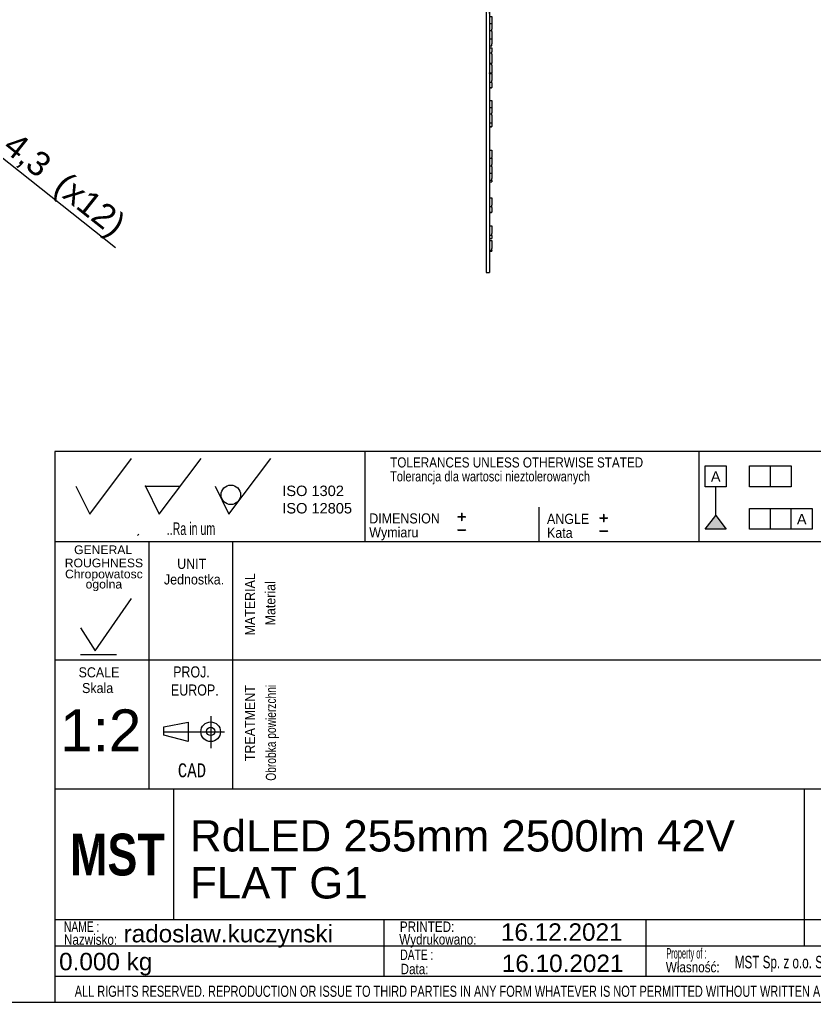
# Model space of a CAD drawing. Header units: millimetres. Extents: x 16 to 406, y 13 to 285.
# Tile 12 of 16: x 219 to 333, y 13 to 155. Entities that reach past the tile are written whole.
import ezdxf
from ezdxf.entities.mleader import LeaderData, LeaderLine
from ezdxf.enums import TextEntityAlignment as Align
from ezdxf.lldxf.tags import DXFTag
from ezdxf.math import Vec2, Vec3

# ---------------------------------------------------------------- set-up
doc = ezdxf.new("R2010")
doc.units = ezdxf.units.MM
for name, color, linetype in [('10', 7, 'Continuous'), ('4010-411-12610_S', 7, 'Continuous'), ('Default', 7, 'Continuous'), ('LED_2835', 7, 'Continuous'), ('PCB_RDLED255', 7, 'Continuous')]:
    doc.layers.add(name, color=color, linetype=linetype)
doc.styles.add('SEACAD_Arial', font='arial.ttf')
doc.styles.add('SEACAD_Lucida_Console', font='lucon.TTF', dxfattribs={"width": 0.8})
doc.styles.add('SEACAD_Solid_Edge_ANSI1_Symbols', font='semeca1.ttf')
tags = doc.linetypes.add('CENTER2', pattern=[28.575, 19.05, -3.175, 3.175, -3.175]).pattern_tags.tags
tags[10:11] = [DXFTag(74, 4), DXFTag(75, 0), DXFTag(340, '0'), DXFTag(46, 0.0), DXFTag(50, 0.0), DXFTag(44, 0.0), DXFTag(45, 0.0)]
tags[8:9] = [DXFTag(74, 4), DXFTag(75, 0), DXFTag(340, '0'), DXFTag(46, 0.0), DXFTag(50, 0.0), DXFTag(44, 0.0), DXFTag(45, 0.0)]
tags[6:7] = [DXFTag(74, 4), DXFTag(75, 0), DXFTag(340, '0'), DXFTag(46, 0.0), DXFTag(50, 0.0), DXFTag(44, 0.0), DXFTag(45, 0.0)]
tags[4:5] = [DXFTag(74, 4), DXFTag(75, 0), DXFTag(340, '0'), DXFTag(46, 0.0), DXFTag(50, 0.0), DXFTag(44, 0.0), DXFTag(45, 0.0)]
doc.dimstyles.new('ISO', dxfattribs={"dimtxt": 3.5, "dimasz": 3.5, "dimexe": 1.75, "dimexo": 0, "dimgap": 0.875, "dimtad": 1, "dimlfac": 2, "dimtxsty": 'SEACAD_Arial', "dimblk1": '_SE_FILLED', "dimblk2": '_SE_FILLED', "dimsah": 1, "dimcen": 1.75, "dimadec": 0, "dimazin": 0, "dimtfac": 0.5, "dimtdec": 3, "dimtmove": 0, "dimatfit": 3, "dimfxl": 1, "dimarcsym": 0})

# ---------------------------------------------------------------- blocks, each defined once
blk = doc.blocks.new('SE1')
at = {"layer": '4010-411-12610_S', "color": 7, "linetype": 'Continuous'}
for p, q in [((286.16, 234.55), (286.11, 234.55)), ((286.11, 233.7), (286.13, 233.7)), ((286.13, 233.4), (286.11, 233.37)), ((286.13, 233.9), (286.13, 233.6)), ((286.13, 233.9), (286.23, 233.9)), ((286.13, 233.31), (286.13, 233.6)), ((286.69, 233.6), (286.13, 233.6)), ((286.16, 234.55), (286.22, 234.55)), ((286.18, 233.9), (286.18, 234.47)), ((286.35, 234.47), (286.18, 234.47)), ((286.42, 234.57), (286.28, 234.57)), ((286.44, 234.57), (286.42, 234.57)), ((286.72, 234.49), (286.59, 234.54)), ((286.69, 233.6), (286.68, 233.6)), ((286.69, 234.4), (286.69, 233.6)), ((286.69, 234.4), (287.48, 234.11)), ((287.52, 234.2), (286.72, 234.49)), ((287.43, 234.23), (286.98, 234.4)), ((287.48, 229.21), (287.48, 234.11)), ((287.51, 234.11), (287.48, 234.11)), ((287.51, 229.21), (287.51, 234.11)), ((287.66, 234.15), (287.52, 234.2)), ((287.77, 234.11), (287.66, 234.15)), ((287.81, 233.2), (287.81, 234.02)), ((287.83, 234.02), (287.81, 234.02)), ((287.83, 234.02), (287.83, 233.52)), ((287.83, 234.02), (287.83, 233.2)), ((286.13, 233.33), (286.11, 233.33)), ((287.63, 229.15), (287.63, 232.92)), ((287.68, 232.89), (287.78, 233.03)), ((287.68, 232.89), (287.68, 229.15)), ((287.81, 233.2), (287.83, 233.2)), ((286.13, 228.92), (286.13, 231.27)), ((287.48, 229.21), (287.08, 228.88)), ((287.48, 229.21), (287.51, 229.21)), ((287.63, 229.15), (287.68, 229.15)), ((287.68, 229.04), (287.68, 229.15)), ((287.68, 229.04), (287.68, 229.15)), ((286.13, 229.05), (286.11, 229.05)), ((286.43, 228.87), (287.08, 228.88)), ((286.43, 228.57), (286.99, 228.58)), ((286.99, 228.58), (286.99, 228.58)), ((286.99, 228.58), (287.08, 228.58)), ((287.28, 228.65), (287.46, 228.8)), ((287.28, 228.65), (287.46, 228.8)), ((287.65, 228.96), (287.46, 228.8)), ((287.68, 229.04), (287.68, 229.04))]:
    blk.add_line(p, q, dxfattribs=at)
for centre, radius, start, end in [((286.06, 234.47), 0.125, 0, 36.8699), ((286.28, 234.47), 0.1, 90, 179.9998), ((286.35, 233.85), 0.619, 73.9466, 89.9904), ((286.42, 234.07), 0.5, 70.0146, 89.9761), ((286.4, 233.99), 0.58, 71.3406, 88.3794), ((204.14, -48.45), 294.65, 73.7317, 73.7644), ((283.89, 235.45), 2.99, 339.5265, 341.4387), ((303.42, 287.28), 55.5, 253.3355, 253.5284), ((301.3, 279.47), 47.41, 253.3159, 253.4717), ((287.73, 234.02), 0.1, 0, 70.0013), ((297.03, 225.22), 12.15, 139.6662, 140.6998), ((287.63, 233.2), 0.176, 319.0964, 359.3205), ((287.55, 233.19), 0.277, 325.3735, 341.2924), ((287.53, 233.2), 0.3, 340.9896, 0.0384), ((286.41, 229.05), 0.3, 156.4435, 180), ((287.41, 229.17), 0.215, 343.8429, 355.4801), ((287.08, 228.88), 0.3, 270.5, 310), ((287.58, 229.04), 0.1, 309.9942, 360), ((287.58, 229.04), 0.0983, 309.3452, 352.5979)]:
    blk.add_arc(centre, radius, start, end, dxfattribs=at)
for centre, major_axis, ratio, start_param, end_param in [((286.42, 234.47), (0, -0.1), 0.65625, 3.141545, 4.712389), ((286.56, 234.45), (0.0342, 0.094), 0.296455, 0.000046, 1.678448), ((287.48, 234.11), (-0.0342, -0.094), 0.0082, 1.573727, 3.141593), ((287.58, 229.15), (-0.1, 0), 0.460753, 1.946366, 3.141593), ((287.08, 228.88), (-0.193, 0.23), 0.006685, 3.140919, 4.706789), ((287.08, 228.88), (0.003, -0.3), 0.008726, 0, 1.570727)]:
    blk.add_ellipse(centre, major_axis=major_axis, ratio=ratio, start_param=start_param, end_param=end_param, dxfattribs=at)
for points, knots in [([(286.68, 233.6), (286.61, 233.65), (286.54, 233.71), (286.48, 233.76), (286.43, 233.79), (286.39, 233.82), (286.35, 233.84), (286.32, 233.86), (286.29, 233.88), (286.27, 233.89), (286.25, 233.89), (286.24, 233.9), (286.23, 233.9)], [0, 0, 0, 0, 0.403375, 0.403375, 0.403375, 0.670277, 0.670277, 0.670277, 0.867355, 0.867355, 0.867355, 1, 1, 1, 1]), ([(287.52, 234.2), (287.52, 234.2), (287.52, 234.2), (287.52, 234.19), (287.52, 234.18), (287.52, 234.17), (287.52, 234.14), (287.51, 234.12), (287.51, 234.11)], [0, 0, 0, 0, 0.146786, 0.282325, 0.401676, 0.501697, 0.755216, 1, 1, 1, 1]), ([(287.69, 234.06), (287.69, 234.08), (287.69, 234.1), (287.68, 234.13), (287.67, 234.15), (287.66, 234.15)], [0, 0, 0, 0, 0.5, 0.5, 1, 1, 1, 1]), ([(287.77, 234.11), (287.78, 234.11), (287.79, 234.09), (287.81, 234.06), (287.81, 234.04), (287.81, 234.02)], [0, 0, 0, 0, 0.5, 0.5, 1, 1, 1, 1]), ([(287.68, 232.89), (287.68, 232.89), (287.68, 232.89), (287.68, 232.9), (287.67, 232.9), (287.65, 232.91), (287.63, 232.91), (287.63, 232.92)], [0, 0, 0, 0, 0.138439, 0.30095, 0.487706, 0.769921, 1, 1, 1, 1]), ([(287.77, 233.09), (287.77, 233.07), (287.78, 233.06), (287.78, 233.04), (287.78, 233.03), (287.78, 233.03)], [0, 0, 0, 0, 0.5, 0.5, 1, 1, 1, 1]), ([(287.62, 229.11), (287.61, 229.11), (287.59, 229.12), (287.56, 229.13), (287.53, 229.15), (287.5, 229.17), (287.49, 229.2), (287.48, 229.21)], [0, 0, 0, 0, 0.22116, 0.406893, 0.558337, 0.7658, 1, 1, 1, 1]), ([(287.63, 229.15), (287.62, 229.15), (287.6, 229.15), (287.56, 229.16), (287.54, 229.17), (287.53, 229.18), (287.52, 229.18), (287.51, 229.19), (287.51, 229.21), (287.51, 229.21), (287.51, 229.21)], [0, 0, 0, 0, 0.139359, 0.528699, 0.63957, 0.693828, 0.749169, 0.871848, 0.954914, 1, 1, 1, 1]), ([(287.65, 228.96), (287.65, 228.96), (287.64, 228.97), (287.64, 228.98), (287.64, 229), (287.63, 229.04), (287.62, 229.09), (287.62, 229.11)], [0.1255932, 0.1255932, 0.1255932, 0.1255932, 0.2419833, 0.3593718, 0.4749184, 0.720761, 1, 1, 1, 1])]:
    blk.add_open_spline(points, degree=3, knots=knots, dxfattribs=at)
at = {"layer": 'LED_2835', "color": 7, "linetype": 'Continuous'}
for p, q in [((286.11, 238.9), (286.38, 238.9)), ((286.11, 238.74), (286.43, 238.74)), ((286.38, 238.9), (286.38, 238.88)), ((286.38, 238.9), (286.43, 238.9)), ((286.38, 238.88), (286.43, 238.88)), ((286.43, 238.9), (286.43, 238.88)), ((286.43, 238.88), (286.43, 238.74)), ((286.43, 238.74), (286.43, 237.35)), ((286.11, 237.35), (286.43, 237.35)), ((286.11, 237.34), (286.43, 237.34)), ((286.11, 237.08), (286.38, 237.08)), ((286.11, 236.6), (286.43, 236.6)), ((286.38, 237.08), (286.38, 237.01)), ((286.38, 237.05), (286.43, 237.05)), ((286.38, 237.01), (286.43, 237.01)), ((286.43, 237.35), (286.43, 237.34)), ((286.43, 237.05), (286.43, 237.01)), ((286.43, 237.01), (286.43, 236.6)), ((286.43, 236.6), (286.43, 235.25)), ((286.11, 235.25), (286.43, 235.25)), ((286.11, 235.22), (286.43, 235.22)), ((286.43, 235.25), (286.43, 235.22)), ((286.11, 233.31), (286.38, 233.31)), ((286.11, 232.53), (286.43, 232.53)), ((286.38, 233.31), (286.38, 233.2)), ((286.38, 233.2), (286.43, 233.2)), ((286.43, 233.2), (286.43, 232.53)), ((286.43, 232.53), (286.43, 231.27)), ((286.11, 231.27), (286.43, 231.27)), ((286.11, 231.23), (286.13, 231.23)), ((286.11, 228.92), (286.38, 228.92)), ((286.11, 228.71), (286.43, 228.71)), ((286.11, 227.73), (286.38, 227.73)), ((286.38, 228.92), (286.38, 228.89)), ((286.38, 228.89), (286.43, 228.89)), ((286.38, 227.73), (286.38, 227.58)), ((286.43, 228.89), (286.43, 228.71)), ((286.43, 228.71), (286.43, 227.58)), ((286.11, 226.68), (286.43, 226.68)), ((286.38, 227.58), (286.43, 227.58)), ((286.43, 227.58), (286.43, 226.68)), ((286.43, 226.68), (286.43, 225.56)), ((286.11, 225.56), (286.43, 225.56)), ((286.43, 225.56), (286.43, 224.38)), ((286.11, 224.38), (286.43, 224.38)), ((286.11, 224.35), (286.43, 224.35)), ((286.43, 224.38), (286.43, 224.35)), ((286.11, 221.02), (286.38, 221.02)), ((286.38, 221.02), (286.38, 220.88)), ((286.38, 220.97), (286.43, 220.97)), ((286.38, 220.88), (286.43, 220.88)), ((286.43, 220.97), (286.43, 220.88)), ((286.43, 220.88), (286.43, 220.37)), ((286.11, 220.54), (286.38, 220.54)), ((286.11, 219.24), (286.43, 219.24)), ((286.38, 220.54), (286.38, 220.35)), ((286.38, 220.37), (286.43, 220.37)), ((286.38, 220.35), (286.43, 220.35)), ((286.43, 220.35), (286.43, 220.37)), ((286.43, 220.35), (286.43, 219.24)), ((286.43, 219.24), (286.43, 218.3)), ((286.11, 218.3), (286.43, 218.3)), ((286.43, 218.3), (286.43, 217.28)), ((286.11, 217.28), (286.43, 217.28)), ((286.11, 217.26), (286.43, 217.26)), ((286.43, 217.28), (286.43, 217.26)), ((286.11, 215.43), (286.38, 215.43)), ((286.38, 215.43), (286.38, 215.32)), ((286.38, 215.38), (286.43, 215.38)), ((286.38, 215.32), (286.43, 215.32)), ((286.43, 215.38), (286.43, 215.32)), ((286.43, 215.32), (286.43, 214.63)), ((286.11, 214.63), (286.43, 214.63)), ((286.43, 214.63), (286.43, 213.39)), ((286.11, 213.39), (286.43, 213.39)), ((286.11, 213.36), (286.38, 213.36)), ((286.38, 213.36), (286.38, 213.17)), ((286.38, 213.34), (286.43, 213.34)), ((286.38, 213.28), (286.43, 213.28)), ((286.38, 213.19), (286.43, 213.19)), ((286.38, 213.17), (286.43, 213.17)), ((286.43, 213.39), (286.43, 213.34)), ((286.43, 213.28), (286.43, 213.19)), ((286.43, 213.17), (286.43, 213.19)), ((286.43, 213.17), (286.43, 212.05)), ((286.11, 212.05), (286.43, 212.05)), ((286.11, 211.96), (286.38, 211.96)), ((286.38, 211.96), (286.38, 211.75)), ((286.38, 211.83), (286.43, 211.83)), ((286.38, 211.75), (286.43, 211.75)), ((286.43, 212.05), (286.43, 211.83)), ((286.43, 211.75), (286.43, 211.83)), ((286.43, 211.75), (286.43, 210.48)), ((286.11, 210.48), (286.43, 210.48)), ((286.11, 209.74), (286.43, 209.74)), ((286.11, 209.65), (286.43, 209.65)), ((286.43, 210.48), (286.43, 209.74)), ((286.43, 209.74), (286.43, 209.65)), ((286.11, 208.92), (286.38, 208.92)), ((286.11, 208.56), (286.43, 208.56)), ((286.11, 208.47), (286.38, 208.47)), ((286.38, 208.92), (286.38, 208.87)), ((286.38, 208.9), (286.43, 208.9)), ((286.38, 208.87), (286.43, 208.87)), ((286.38, 208.47), (286.38, 208.3)), ((286.38, 208.3), (286.43, 208.3)), ((286.38, 208.3), (286.43, 208.3)), ((286.43, 208.9), (286.43, 208.87)), ((286.43, 208.87), (286.43, 208.56)), ((286.43, 208.56), (286.43, 208.3)), ((286.43, 208.3), (286.43, 207.24)), ((286.11, 207.24), (286.43, 207.24)), ((286.43, 207.24), (286.43, 206.25)), ((286.11, 206.25), (286.43, 206.25)), ((286.11, 206.17), (286.43, 206.17)), ((286.43, 206.25), (286.43, 206.17)), ((286.11, 204.34), (286.38, 204.34)), ((286.11, 203.76), (286.38, 203.76)), ((286.38, 204.34), (286.38, 204.19)), ((286.38, 204.28), (286.43, 204.28)), ((286.38, 204.19), (286.43, 204.19)), ((286.38, 203.76), (286.38, 203.54)), ((286.43, 204.28), (286.43, 204.19)), ((286.43, 204.19), (286.43, 203.64)), ((286.11, 202.31), (286.38, 202.31)), ((286.38, 203.64), (286.43, 203.64)), ((286.38, 203.54), (286.43, 203.54)), ((286.38, 202.31), (286.38, 202.08)), ((286.43, 203.54), (286.43, 203.64)), ((286.43, 203.54), (286.43, 202.22)), ((286.38, 202.22), (286.43, 202.22)), ((286.38, 202.08), (286.43, 202.08)), ((286.43, 202.08), (286.43, 202.22)), ((286.43, 202.08), (286.43, 200.68)), ((286.11, 200.68), (286.43, 200.68)), ((286.11, 200.17), (286.43, 200.17)), ((286.11, 200.08), (286.43, 200.08)), ((286.43, 200.68), (286.43, 200.17)), ((286.43, 200.17), (286.43, 200.08)), ((286.11, 198.81), (286.38, 198.81)), ((286.11, 198.75), (286.38, 198.75)), ((286.38, 198.81), (286.38, 198.75)), ((286.38, 198.78), (286.43, 198.78)), ((286.38, 198.75), (286.38, 198.52)), ((286.38, 198.73), (286.43, 198.73)), ((286.38, 198.63), (286.43, 198.63)), ((286.38, 198.52), (286.43, 198.52)), ((286.43, 198.78), (286.43, 198.73)), ((286.43, 198.73), (286.43, 198.63)), ((286.43, 198.52), (286.43, 198.63)), ((286.43, 198.52), (286.43, 197.19)), ((286.11, 197.19), (286.43, 197.19)), ((286.43, 197.19), (286.43, 196.55)), ((286.11, 196.55), (286.43, 196.55)), ((286.11, 196.46), (286.43, 196.46)), ((286.11, 195.57), (286.38, 195.57)), ((286.38, 195.57), (286.38, 195.36)), ((286.38, 195.49), (286.43, 195.49)), ((286.38, 195.45), (286.43, 195.45)), ((286.38, 195.36), (286.43, 195.36)), ((286.43, 196.55), (286.43, 196.46)), ((286.43, 195.49), (286.43, 195.45)), ((286.43, 195.36), (286.43, 195.45)), ((286.43, 195.36), (286.43, 194.06)), ((286.11, 194.06), (286.43, 194.06)), ((286.43, 194.06), (286.43, 193.36)), ((286.11, 193.36), (286.43, 193.36)), ((286.11, 193.27), (286.43, 193.27)), ((286.11, 192.8), (286.38, 192.8)), ((286.38, 192.8), (286.38, 192.55)), ((286.38, 192.74), (286.43, 192.74)), ((286.38, 192.55), (286.43, 192.55)), ((286.43, 193.36), (286.43, 193.27)), ((286.43, 192.55), (286.43, 192.74)), ((286.43, 192.55), (286.43, 191.86)), ((286.11, 191.9), (286.38, 191.9)), ((286.38, 191.9), (286.38, 191.66)), ((286.38, 191.86), (286.43, 191.86)), ((286.38, 191.66), (286.43, 191.66)), ((286.43, 191.66), (286.43, 191.86)), ((286.43, 191.66), (286.43, 190.18)), ((286.11, 190.18), (286.43, 190.18)), ((286.11, 189.93), (286.43, 189.93)), ((286.11, 189.83), (286.43, 189.83)), ((286.43, 190.18), (286.43, 189.93)), ((286.43, 189.93), (286.43, 189.83)), ((286.11, 188.77), (286.38, 188.77)), ((286.38, 188.77), (286.38, 188.65)), ((286.38, 188.72), (286.43, 188.72)), ((286.38, 188.65), (286.43, 188.65)), ((286.43, 188.72), (286.43, 188.65)), ((286.43, 188.65), (286.43, 187.9)), ((286.11, 187.9), (286.43, 187.9)), ((286.11, 187.2), (286.38, 187.2)), ((286.38, 187.2), (286.38, 186.95)), ((286.38, 187.16), (286.43, 187.16)), ((286.38, 186.95), (286.43, 186.95)), ((286.43, 187.9), (286.43, 187.16)), ((286.43, 186.95), (286.43, 187.16)), ((286.43, 186.95), (286.43, 185.47)), ((286.11, 185.47), (286.43, 185.47)), ((286.43, 185.47), (286.43, 185.25)), ((286.11, 185.25), (286.43, 185.25)), ((286.11, 185.15), (286.43, 185.15)), ((286.11, 184.14), (286.38, 184.14)), ((286.38, 184.14), (286.38, 183.89)), ((286.38, 184.12), (286.43, 184.12)), ((286.38, 183.89), (286.43, 183.89)), ((286.43, 185.25), (286.43, 185.15)), ((286.43, 183.89), (286.43, 184.12)), ((286.43, 183.89), (286.43, 182.4)), ((286.11, 182.4), (286.43, 182.4)), ((286.11, 182.26), (286.43, 182.26)), ((286.11, 182.16), (286.43, 182.16)), ((286.11, 181.1), (286.38, 181.1)), ((286.38, 181.1), (286.38, 180.85)), ((286.38, 181.1), (286.43, 181.1)), ((286.43, 182.4), (286.43, 182.26)), ((286.43, 182.26), (286.43, 182.16)), ((286.43, 180.85), (286.43, 181.1)), ((286.38, 180.85), (286.43, 180.85)), ((286.43, 180.85), (286.43, 179.35)), ((286.11, 179.35), (286.43, 179.35)), ((286.11, 179.25), (286.43, 179.25)), ((286.43, 179.35), (286.43, 179.25)), ((286.11, 175.19), (286.43, 175.19)), ((286.11, 174.97), (286.38, 174.97)), ((286.38, 175.01), (286.43, 175.01)), ((286.38, 175.01), (286.38, 174.97)), ((286.38, 174.97), (286.38, 174.72)), ((286.38, 174.72), (286.43, 174.72)), ((286.43, 175.19), (286.43, 175.01)), ((286.43, 174.72), (286.43, 175.01)), ((286.43, 174.72), (286.43, 173.24)), ((286.11, 173.24), (286.43, 173.24)), ((286.38, 172.71), (286.43, 172.71)), ((286.38, 172.71), (286.38, 172.49)), ((286.43, 173.24), (286.43, 172.71)), ((286.43, 172.46), (286.43, 172.71)), ((286.11, 172.49), (286.38, 172.49)), ((286.11, 172.46), (286.43, 172.46)), ((286.11, 172.03), (286.38, 172.03)), ((286.38, 172.49), (286.38, 172.46)), ((286.38, 172.1), (286.43, 172.1)), ((286.38, 172.1), (286.38, 172.03)), ((286.38, 172.03), (286.38, 171.79)), ((286.38, 171.79), (286.43, 171.79)), ((286.43, 172.46), (286.43, 172.1)), ((286.43, 171.79), (286.43, 172.1)), ((286.43, 171.79), (286.43, 170.51)), ((286.11, 170.51), (286.43, 170.51)), ((286.11, 170.26), (286.38, 170.26)), ((286.38, 170.3), (286.43, 170.3)), ((286.38, 170.3), (286.38, 170.26)), ((286.38, 170.26), (286.38, 170.01)), ((286.38, 170.01), (286.43, 170.01)), ((286.43, 170.51), (286.43, 170.3)), ((286.43, 170.01), (286.43, 170.3)), ((286.43, 170.01), (286.43, 168.54)), ((286.11, 168.54), (286.43, 168.54)), ((286.43, 168.54), (286.43, 167.64)), ((286.11, 167.64), (286.43, 167.64)), ((286.11, 167.55), (286.38, 167.55)), ((286.38, 167.61), (286.43, 167.61)), ((286.38, 167.61), (286.38, 167.55)), ((286.43, 167.64), (286.43, 167.61)), ((286.11, 163.88), (286.43, 163.88)), ((286.11, 163.24), (286.38, 163.24)), ((286.38, 163.36), (286.43, 163.36)), ((286.38, 163.36), (286.38, 163.24)), ((286.38, 163.24), (286.38, 163.02)), ((286.38, 163.02), (286.43, 163.02)), ((286.43, 163.88), (286.43, 163.36)), ((286.43, 163.02), (286.43, 163.36)), ((286.43, 163.02), (286.43, 161.68)), ((286.11, 161.68), (286.43, 161.68)), ((286.11, 161.32), (286.38, 161.32)), ((286.38, 161.49), (286.43, 161.49)), ((286.38, 161.49), (286.38, 161.32)), ((286.38, 161.32), (286.38, 161.13)), ((286.43, 161.68), (286.43, 161.49)), ((286.43, 161.13), (286.43, 161.49)), ((286.11, 160.26), (286.43, 160.26)), ((286.38, 161.13), (286.43, 161.13)), ((286.38, 159.85), (286.43, 159.85)), ((286.38, 159.85), (286.38, 159.76)), ((286.43, 161.13), (286.43, 160.26)), ((286.43, 160.26), (286.43, 159.85)), ((286.43, 159.52), (286.43, 159.85)), ((286.11, 159.76), (286.38, 159.76)), ((286.38, 159.76), (286.38, 159.52)), ((286.38, 159.52), (286.43, 159.52)), ((286.43, 159.52), (286.43, 158.12)), ((286.11, 158.12), (286.43, 158.12)), ((286.38, 158.12), (286.38, 158)), ((286.38, 158), (286.43, 158)), ((286.43, 158), (286.43, 158.12)), ((286.43, 158), (286.43, 156.67)), ((286.11, 156.67), (286.43, 156.67)), ((286.11, 156.58), (286.38, 156.58)), ((286.38, 156.67), (286.38, 156.58)), ((286.11, 155.15), (286.43, 155.15)), ((286.11, 154.17), (286.43, 154.17)), ((286.43, 155.15), (286.43, 154.17)), ((286.43, 154.17), (286.43, 153.35)), ((286.11, 153.18), (286.38, 153.18)), ((286.38, 153.35), (286.43, 153.35)), ((286.38, 153.35), (286.38, 153.18)), ((286.38, 153.18), (286.38, 153)), ((286.38, 153), (286.43, 153)), ((286.43, 153), (286.43, 153.35)), ((286.43, 153), (286.43, 151.94)), ((286.11, 151.94), (286.43, 151.94)), ((286.43, 151.94), (286.43, 151.22)), ((286.11, 150.97), (286.38, 150.97)), ((286.11, 150.69), (286.43, 150.69)), ((286.11, 149.95), (286.38, 149.95)), ((286.38, 151.22), (286.43, 151.22)), ((286.38, 151.22), (286.38, 150.97)), ((286.38, 150.97), (286.43, 150.97)), ((286.38, 150.08), (286.43, 150.08)), ((286.38, 150.08), (286.38, 149.95)), ((286.38, 149.95), (286.38, 149.74)), ((286.43, 150.97), (286.43, 151.22)), ((286.43, 150.69), (286.43, 150.08)), ((286.43, 149.74), (286.43, 150.08)), ((286.38, 149.74), (286.43, 149.74)), ((286.43, 149.74), (286.43, 148.46)), ((286.11, 148.46), (286.43, 148.46)), ((286.11, 148.37), (286.38, 148.37)), ((286.38, 148.46), (286.38, 148.37)), ((286.38, 148.37), (286.38, 148.18)), ((286.38, 148.18), (286.43, 148.18)), ((286.43, 148.18), (286.43, 148.46)), ((286.43, 148.18), (286.43, 147.06)), ((286.11, 147.06), (286.43, 147.06)), ((286.11, 147), (286.43, 147)), ((286.11, 145.75), (286.38, 145.75)), ((286.38, 147.06), (286.38, 147)), ((286.38, 145.98), (286.43, 145.98)), ((286.38, 145.98), (286.38, 145.75)), ((286.38, 145.75), (286.38, 145.64)), ((286.43, 147), (286.43, 145.98)), ((286.43, 145.64), (286.43, 145.98)), ((286.11, 144.96), (286.43, 144.96)), ((286.11, 144.91), (286.38, 144.91)), ((286.38, 145.64), (286.43, 145.64)), ((286.38, 144.96), (286.38, 144.91)), ((286.43, 145.64), (286.43, 144.96)), ((286.11, 143.08), (286.43, 143.08)), ((286.43, 143.08), (286.43, 142.12)), ((286.11, 142.12), (286.43, 142.12)), ((286.43, 142.12), (286.43, 141.34)), ((286.11, 141.17), (286.38, 141.17)), ((286.38, 141.34), (286.43, 141.34)), ((286.38, 141.34), (286.38, 141.17)), ((286.38, 141.17), (286.38, 140.99)), ((286.38, 140.99), (286.43, 140.99)), ((286.43, 140.99), (286.43, 141.34)), ((286.43, 140.99), (286.43, 139.88)), ((286.11, 139.88), (286.43, 139.88)), ((286.11, 139.38), (286.43, 139.38)), ((286.11, 139.32), (286.38, 139.32)), ((286.38, 139.38), (286.38, 139.32)), ((286.43, 139.88), (286.43, 139.38)), ((286.11, 135.99), (286.43, 135.99)), ((286.43, 135.99), (286.43, 134.92)), ((286.11, 134.84), (286.43, 134.84)), ((286.38, 134.92), (286.43, 134.92)), ((286.38, 134.92), (286.38, 134.84)), ((286.43, 134.84), (286.43, 134.92)), ((286.43, 134.84), (286.43, 133.92)), ((286.11, 133.73), (286.38, 133.73)), ((286.38, 133.92), (286.43, 133.92)), ((286.38, 133.92), (286.38, 133.73)), ((286.38, 133.73), (286.38, 133.57)), ((286.38, 133.57), (286.43, 133.57)), ((286.43, 133.57), (286.43, 133.92)), ((286.43, 133.57), (286.43, 132.67)), ((286.11, 132.67), (286.43, 132.67)), ((286.11, 131.64), (286.38, 131.64)), ((286.38, 131.89), (286.43, 131.89)), ((286.38, 131.89), (286.38, 131.64)), ((286.38, 131.64), (286.38, 131.61)), ((286.38, 131.61), (286.43, 131.61)), ((286.43, 132.67), (286.43, 131.89)), ((286.43, 131.61), (286.43, 131.89)), ((286.43, 131.61), (286.43, 131.43)), ((286.11, 131.43), (286.43, 131.43)), ((286.11, 131.42), (286.38, 131.42)), ((286.38, 131.43), (286.38, 131.42)), ((286.11, 129.11), (286.43, 129.11)), ((286.43, 129.11), (286.43, 128.08)), ((286.11, 127.86), (286.38, 127.86)), ((286.38, 128.08), (286.43, 128.08)), ((286.38, 128.08), (286.38, 127.86)), ((286.38, 127.86), (286.38, 127.75)), ((286.38, 127.75), (286.43, 127.75)), ((286.43, 127.75), (286.43, 128.08)), ((286.43, 127.75), (286.43, 127.08)), ((286.11, 127.08), (286.43, 127.08)), ((286.11, 127.03), (286.38, 127.03)), ((286.38, 127.08), (286.38, 127.03)), ((286.11, 125.12), (286.43, 125.12)), ((286.43, 125.12), (286.43, 124.01)), ((286.11, 123.77), (286.38, 123.77)), ((286.11, 123.29), (286.43, 123.29)), ((286.11, 123.27), (286.38, 123.27)), ((286.38, 124.01), (286.43, 124.01)), ((286.38, 124.01), (286.38, 123.77)), ((286.38, 123.77), (286.38, 123.7)), ((286.38, 123.7), (286.43, 123.7)), ((286.38, 123.29), (286.38, 123.27)), ((286.43, 123.7), (286.43, 124.01)), ((286.43, 123.7), (286.43, 123.29)), ((286.11, 123), (286.43, 123)), ((286.38, 121.86), (286.43, 121.86)), ((286.38, 121.86), (286.38, 121.61)), ((286.43, 123), (286.43, 121.86)), ((286.43, 121.58), (286.43, 121.86)), ((286.11, 121.61), (286.38, 121.61)), ((286.11, 121.45), (286.43, 121.45)), ((286.11, 121.44), (286.38, 121.44)), ((286.38, 121.61), (286.38, 121.58)), ((286.38, 121.58), (286.43, 121.58)), ((286.38, 121.45), (286.38, 121.44)), ((286.43, 121.58), (286.43, 121.45))]:
    blk.add_line(p, q, dxfattribs=at)
at = {"layer": 'PCB_RDLED255', "color": 7, "linetype": 'Continuous'}
for p, q in [((285.61, 241.92), (285.61, 196.01)), ((285.61, 241.92), (286.11, 241.92)), ((286.11, 241.92), (286.11, 196.01)), ((286.11, 237.35), (286.11, 237.11)), ((286.11, 237.08), (286.11, 237.11)), ((286.11, 237.11), (286.11, 237.11)), ((285.61, 196.01), (285.61, 164.33)), ((285.61, 196.01), (286.11, 196.01)), ((286.11, 196.01), (286.11, 164.33)), ((285.61, 164.33), (285.61, 118.42)), ((285.61, 164.33), (286.11, 164.33)), ((286.11, 164.33), (286.11, 118.42)), ((286.11, 155.65), (286.11, 156.67)), ((286.11, 155.6), (286.11, 155.65)), ((286.11, 155.65), (286.11, 155.65)), ((286.11, 155.6), (286.11, 155.6)), ((286.11, 147), (286.11, 147.06)), ((285.61, 118.42), (286.11, 118.42))]:
    blk.add_line(p, q, dxfattribs=at)
blk = doc.blocks.new('DMBLK4')
at = {"layer": 'Default', "linetype": 'Continuous'}
for points in [[(197.61, 150.28), (196.89, 149.37), (199.99, 147.65)], [(204.78, 144.6), (201.68, 146.31), (204.06, 143.68)]]:
    blk.add_hatch(color=7, dxfattribs=at).paths.add_polyline_path(points)
at = {"layer": 'Default', "color": 7, "linetype": 'Continuous'}
for p, q in [((194.51, 152), (201.68, 146.31)), ((201.68, 146.31), (232.35, 121.99))]:
    blk.add_line(p, q, dxfattribs=at)
for s, style, p in [('O', 'SEACAD_Solid_Edge_ANSI1_Symbols', (213.48, 142.53)), ('4,3', 'SEACAD_Arial', (218.18, 138.81)), ('(x12)', 'SEACAD_Arial', (225.47, 133.03))]:
    blk.add_text(s, height=3.5, rotation=321.5865, dxfattribs=dict(at, style=style)).set_placement(p, align=Align.TOP_LEFT)
blk = doc.blocks.new('_SE_FILLED')
at = {"color": 0}
blk.add_line((0, 0), (-1, 0), dxfattribs=at)
blk.add_solid([(0, 0), (-1, -0.1665), (-1, 0.1665), (0, 0)], dxfattribs=at)
blk = doc.blocks.new('SEANNOT_GROUP16')
at = {"layer": 'Default', "color": 7, "linetype": 'Continuous', "style": 'SEACAD_Arial'}
for s, p in [('RdLED 255mm 2500lm 42V', (243.09, 39.73)), ('FLAT G1', (243.09, 32.98))]:
    blk.add_text(s, height=4.5, dxfattribs=at).set_placement(p, align=Align.TOP_LEFT)
blk = doc.blocks.new('SEANNOT_GROUP17')
at = {"layer": 'Default', "color": 7, "linetype": 'Continuous', "style": 'SEACAD_Arial'}
blk.add_text('radoslaw.kuczynski', height=2.5, dxfattribs=at).set_placement((233.53, 24.68), align=Align.TOP_LEFT)
blk = doc.blocks.new('SEANNOT_GROUP19')
at = {"layer": 'Default', "color": 7, "linetype": 'Continuous', "style": 'SEACAD_Arial'}
blk.add_text('16.10.2021', height=2.5, dxfattribs=at).set_placement((287.86, 20.42), align=Align.TOP_LEFT)
blk = doc.blocks.new('SEANNOT_GROUP20')
at = {"layer": 'Default', "color": 7, "linetype": 'Continuous', "style": 'SEACAD_Arial'}
blk.add_text('1:2', height=6, dxfattribs=at).set_placement((224.43, 55.64), align=Align.TOP_LEFT)
blk = doc.blocks.new('_Dot')
at = {"color": 0, "linetype": 'ByBlock', "lineweight": -2}
blk.add_line((-0.5, 0), (-1, 0), dxfattribs=at)
at = {"color": 0, "linetype": 'ByBlock', "const_width": 0.5}
blk.add_lwpolyline([(-0.25, 0, 1), (0.25, 0, 1)], format="xyb", close=True, dxfattribs=at)
blk = doc.blocks.new('SEANNOT_GROUP22')
at = {"layer": 'Default', "color": 7, "linetype": 'Continuous', "style": 'SEACAD_Arial'}
blk.add_text('16.12.2021', height=2.5, dxfattribs=at).set_placement((287.73, 24.91), align=Align.TOP_LEFT)

msp = doc.modelspace()

# ---------------------------------------------------------------- hatches: boundary and pattern name
at = {"layer": 'Default', "linetype": 'Continuous'}
msp.add_hatch(color=7, dxfattribs=at).paths.add_polyline_path([(318.5887, 83.5055), (317.0887, 81.5206), (320.0887, 81.5206)])

# ---------------------------------------------------------------- linework, layer by layer
at = {"layer": '10', "color": 7, "linetype": 'Continuous'}
for p, q in [((268.1664, 92.7025), (268.1664, 79.7025)), ((316.1664, 92.7025), (316.1664, 79.7025)), ((228.6664, 83.7025), (234.6664, 91.7025)), ((238.6664, 83.7025), (244.6664, 91.7025)), ((248.6664, 83.7025), (254.6664, 91.7025)), ((226.6664, 87.7025), (228.6664, 83.7025)), ((236.6664, 87.7025), (241.6664, 87.7025)), ((236.6664, 87.7025), (238.6664, 83.7025)), ((246.6664, 87.7025), (248.6664, 83.7025)), ((293.1664, 84.7025), (293.1664, 79.7025)), ((235.541, 80.6292), (235.7172, 80.8353)), ((405.6664, 79.7025), (223.6664, 79.7025)), ((237.1664, 79.7025), (237.1664, 44.2025)), ((237.1664, 79.7025), (237.1664, 45.7025)), ((249.1664, 79.7025), (249.1664, 44.2025)), ((229.4692, 64.067), (234.6676, 71.572)), ((227.327, 67.3491), (229.4692, 64.067)), ((405.6664, 62.7025), (223.6664, 62.7025)), ((227.327, 63.5278), (232.5255, 63.5278)), ((239.3123, 53.1174), (242.7982, 53.8094)), ((242.7982, 53.8094), (242.7982, 51.0413)), ((246.0414, 54.6781), (246.0414, 50.0695)), ((246.0414, 54.6781), (246.0414, 50.0695)), ((239.3123, 51.9247), (239.3123, 53.1174)), ((242.7982, 51.0413), (239.3123, 51.9247)), ((331.2915, 44.2025), (223.6664, 44.2025)), ((331.1664, 44.2025), (223.6664, 44.2025)), ((240.7703, 25.5444), (240.7703, 44.2944)), ((223.6664, 25.4525), (405.7915, 25.4525)), ((270.9256, 25.4138), (270.9256, 17.2887)), ((308.5239, 25.4525), (308.5239, 17.3274)), ((223.6664, 21.7025), (380.2915, 21.7025)), ((223.6664, 17.3275), (405.6664, 17.3275))]:
    msp.add_line(p, q, dxfattribs=at)
at = {"layer": '10', "color": 7, "linetype": 'CENTER2'}
msp.add_line((239.3123, 52.4253), (248.0282, 52.4253), dxfattribs=at)
at = {"layer": '10', "color": 7, "linetype": 'Continuous'}
for points in [[(405.6664, 13.5775), (405.6664, 284.5775), (15.6664, 284.5775), (15.6664, 13.5775), (405.6664, 13.5775)], [(405.6664, 13.5775), (405.6664, 92.7025), (223.6664, 92.7025), (223.6664, 13.5775), (405.6664, 13.5775)], [(331.2915, 44.2025), (331.2915, 21.7025), (405.6664, 21.7025), (405.6664, 44.2025), (331.2915, 44.2025)]]:
    msp.add_lwpolyline(points, dxfattribs=at)
for centre, radius in [((248.9389, 86.4574), 1.4016), ((246.0414, 52.4254), 1.4146), ((246.0414, 52.4843), 0.6075)]:
    msp.add_circle(centre, radius, dxfattribs=at)
msp.add_point((236.6664, 87.7025), dxfattribs=at)
at = {"layer": 'Default', "color": 7, "linetype": 'Continuous'}
for p, q in [((317.0887, 87.6113), (317.0887, 90.6113)), ((317.0887, 90.6113), (320.0887, 90.6113)), ((320.0887, 90.6113), (320.0887, 87.6113)), ((323.4244, 87.6113), (323.4244, 90.6113)), ((323.4244, 90.6113), (329.4244, 90.6113)), ((326.4244, 90.6113), (326.4244, 87.6113)), ((329.4244, 90.6113), (329.4244, 87.6113)), ((320.0887, 87.6113), (317.0887, 87.6113)), ((318.5887, 83.5055), (318.5887, 87.6113)), ((329.4244, 87.6113), (323.4244, 87.6113)), ((317.0887, 81.5206), (318.5887, 83.5055)), ((318.5887, 83.5055), (320.0887, 81.5206)), ((323.4244, 81.5206), (323.4244, 84.5206)), ((323.4244, 84.5206), (332.4244, 84.5206)), ((326.4244, 84.5206), (326.4244, 81.5206)), ((329.4244, 81.5206), (329.4244, 84.5206)), ((332.4244, 84.5206), (332.4244, 81.5206)), ((320.0887, 81.5206), (317.0887, 81.5206)), ((332.4244, 81.5206), (323.4244, 81.5206))]:
    msp.add_line(p, q, dxfattribs=at)

# ---------------------------------------------------------------- block references
at = {"layer": 'Default'}
for name in ['SE1', 'SEANNOT_GROUP20', 'SEANNOT_GROUP16', 'SEANNOT_GROUP17', 'SEANNOT_GROUP22', 'SEANNOT_GROUP19']:
    msp.add_blockref(name, (0, 0), dxfattribs=at)

# ---------------------------------------------------------------- texts
at = {"layer": '10', "attachment_point": 1}
for s, insert, char_height, width, style in [('{\\farial rounded mt|b0||i0||c0|p34;\\C7;\\H1.45000002;\\W0.83002;TOLERANCES UNLESS OTHERWISE STATED}', (271.823, 91.8398), 1.45, 38.614141, 'SEACAD_Arial'), ('{\\farial rounded mt|b0||i0||c0|p34;\\C7;\\H1.45000002;\\W0.77704;Tolerancja dla wartosci nieztolerowanych}', (271.823, 89.8398), 1.45, 36.029358, 'SEACAD_Arial'), ('{\\farial rounded mt|b0||i0||c0|p34;\\C7;\\H1.45000002;\\W0.883;DIMENSION}', (268.823, 83.801), 1.45, 10.15001, 'SEACAD_Arial'), ('{\\farial rounded mt|b0||i0||c0|p34;\\C7;\\H1.45000002;\\W0.883;ANGLE}', (294.3509, 83.7369), 1.45, 6.052184, 'SEACAD_Arial'), ('{\\farial rounded mt|b0||i0||c0|p34;\\C7;\\H1.8;\\W0.608;..Ra in um}', (239.7304, 82.5025), 1.8, 8.921749, 'SEACAD_Arial'), ('{\\farial rounded mt|b0||i0||c0|p34;\\C7;\\H1.45000002;\\W0.883;Wymiaru}', (268.823, 81.801), 1.45, 8.67569, 'SEACAD_Arial'), ('{\\farial rounded mt|b0||i0||c0|p34;\\C7;\\H1.45000002;\\W0.883;Kata}', (294.3509, 81.7369), 1.45, 5.07501, 'SEACAD_Arial'), ('{\\farial rounded mt|b0||i0||c0|p34;\\C7;\\H1.45000002;\\W0.883;UNIT}', (241.2329, 77.2753), 1.45, 4.16088, 'SEACAD_Arial'), ('{\\farial rounded mt|b0||i0||c0|p34;\\C7;\\H1.45000002;\\W0.883;Jednostka.}', (239.3294, 75.0364), 1.45, 8.726285, 'SEACAD_Arial'), ('{\\farial rounded mt|b0||i0||c0|p34;\\C7;\\H1.45000002;\\W0.883;SCALE}', (227.0667, 61.6902), 1.45, 5.863054, 'SEACAD_Arial'), ('{\\farial rounded mt|b0||i0||c0|p34;\\C7;\\H1.60000002;\\W0.8;PROJ.}', (240.6541, 61.826), 1.6, 5.113054, 'SEACAD_Arial'), ('{\\farial rounded mt|b0||i0||c0|p34;\\C7;\\H1.45000002;\\W0.883;Skala}', (227.5677, 59.4364), 1.45, 5.777229, 'SEACAD_Arial'), ('{\\farial rounded mt|b0||i0||c0|p34;\\C7;\\H1.60000002;\\W0.8;EUROP.}', (240.3364, 59.2199), 1.6, 6.643488, 'SEACAD_Arial'), ('{\\fLucida Console|b0||i0||c0|p34;\\C7;\\H1.99999998;\\W0.8;CAD}', (241.316, 47.8953), 2, 4.533343, 'SEACAD_Lucida_Console'), ('{\\farial rounded mt|b0||i0||c0|p34;\\C7;\\H1.5;\\W0.704;NAME :}', (224.9675, 25.1761), 1.5, 5.576097, 'SEACAD_Arial'), ('{\\farial rounded mt|b0||i0||c0|p34;\\C7;\\H1.5;\\W0.8;PRINTED:}', (273.2161, 25.1761), 1.5, 8.9879, 'SEACAD_Arial'), ('{\\farial rounded mt|b0||i0||c0|p34;\\C7;\\H1.5;\\W0.8;Nazwisko:}', (224.9676, 23.329), 1.5, 7.678383, 'SEACAD_Arial'), ('{\\farial rounded mt|b0||i0||c0|p34;\\C7;\\H1.5;\\W0.8;Wydrukowano:}', (273.1279, 23.366), 1.5, 11.438653, 'SEACAD_Arial'), ('{\\farial rounded mt|b0||i0||c0|p34;\\C7;\\H1.5;\\W0.46208;Property of :}', (311.4969, 21.3579), 1.5, 8.869575, 'SEACAD_Arial'), ('{\\farial rounded mt|b0||i0||c0|p34;\\C7;\\H1.5;\\W0.704;DATE :}', (273.2821, 21.1484), 1.5, 5.217401, 'SEACAD_Arial'), ('{\\farial rounded mt|b0||i0||c0|p34;\\C7;\\H1.8;\\W0.667;MST Sp. z o.o. Sp. k.}', (321.3166, 20.2436), 1.8, 58.304358, 'SEACAD_Arial'), ('{\\farial rounded mt|b0||i0||c0|p34;\\C7;\\H1.5;\\W0.8;Data:}', (273.3248, 19.0982), 1.5, 6.195662, 'SEACAD_Arial'), ('{\\farial rounded mt|b0||i0||c0|p34;\\C7;\\H1.5;\\W0.8;Własność:}', (311.4137, 19.3737), 1.5, 10.891314, 'SEACAD_Arial'), ('{\\farial rounded mt|b0||i0||c0|p34;\\C7;\\H1.60000002;\\W0.704;ALL RIGHTS RESERVED. REPRODUCTION OR ISSUE TO THIRD PARTIES IN ANY FORM WHATEVER IS NOT PERMITTED WITHOUT WRITTEN AUTHORITY FROM THE PROPRIETOR}', (226.5139, 15.9553), 1.6, 148.000012, 'SEACAD_Arial')]:
    msp.add_mtext(s, dxfattribs=dict(at, insert=insert, char_height=char_height, width=width, style=style))
at = {"layer": '10', "char_height": 1.25, "attachment_point": 1}
for s, insert, width in [('{\\fArial|b0||i0||c0|p34;\\C7;\\H1.2499998;\\W1.;GENERAL}', (226.4186, 79.1957), 8.3424), ('{\\fArial|b0||i0||c0|p34;\\C7;\\H1.2499998;\\W1.;ROUGHNESS}', (225.0839, 77.3018), 11.222834)]:
    msp.add_mtext(s, dxfattribs=dict(at, insert=insert, width=width))
at = {"layer": '10', "insert": (230.7029, 74.1738), "char_height": 1.25, "width": 11.65265, "attachment_point": 5, "line_spacing_factor": 0.7}
msp.add_mtext('{\\fArial|b0||i0||c0|p34;\\C7;\\H1.24999998;\\W1.;Chropowatosc\\P}{\\fArial|b0||i0||c0|p34;\\C7;\\H1.24999998;\\W1.;ogolna}', dxfattribs=at)
at = {"layer": '10', "char_height": 1.45, "attachment_point": 1, "rotation": 89.999994, "style": 'SEACAD_Arial'}
for s, insert, width in [('{\\farial rounded mt|b0||i0||c0|p34;\\C7;\\H1.45000002;\\W0.883;MATERIAL}', (250.9679, 66.2608), 8.920662), ('{\\farial rounded mt|b0||i0||c0|p34;\\C7;\\H1.45000002;\\W0.883;Material}', (253.8878, 67.7032), 7.153155), ('{\\farial rounded mt|b0||i0||c0|p34;\\C7;\\H1.45000002;\\W0.72406;Obrobka powierzchni}', (253.9679, 45.3948), 17.047554), ('{\\farial rounded mt|b0||i0||c0|p34;\\C7;\\H1.45000002;\\W0.883;TREATMENT}', (250.9679, 48.1987), 10.87501)]:
    msp.add_mtext(s, dxfattribs=dict(at, insert=insert, width=width))
at = {"layer": 'Default'}
for s, insert, char_height, width, attachment_point in [('{\\fArial CE|b0||i0||c0|p34;\\C7;\\H1.5;\\W1.;A}', (318.5825, 89.835), 1.5, 1.402184, 2), ('{\\fArial|b0||i0||c0|p34;\\C7;\\H1.5;\\W1.;ISO 1302 \\P}{\\fArial|b0||i0||c0|p34;\\C7;\\H1.5;\\W1.;ISO 12805}', (256.3273, 87.7851), 1.5, 10.486332, 1), ('{\\fSolid Edge ISO|b0||i0||c0|p34;\\C7;\\H2.5;\\W1.;+\\P}', (281.2929, 84.7968), 2.5, 1.882447, 1), ('{\\fSolid Edge ISO|b0||i0||c0|p34;\\C7;\\H2.5;\\W1.;+\\P}', (301.686, 84.64), 2.5, 1.882447, 1), ('{\\fArial CE|b0||i0||c0|p34;\\C7;\\H1.5;\\W1.;A}', (330.9389, 83.7093), 1.5, 1.402184, 2), ('{\\fSolid Edge ISO|b0||i0||c0|p34;\\C7;\\H2.5;\\W1.;-\\P}', (281.2929, 82.9144), 2.5, 1.882447, 1), ('{\\fSolid Edge ISO|b0||i0||c0|p34;\\C7;\\H2.5;\\W1.;-\\P}', (301.686, 82.7575), 2.5, 1.882447, 1), ('{\\fImpact|b0||i0||c0|p34;\\C7;\\H6.;\\W1.;MST}', (225.8529, 37.789), 6, 14.453176, 1)]:
    msp.add_mtext(s, dxfattribs=dict(at, insert=insert, char_height=char_height, width=width, attachment_point=attachment_point))

# ---------------------------------------------------------------- dimensions: what is measured, and where the dimension line sits
at = {"layer": 'Default', "color": 7, "linetype": 'Continuous'}
dim = msp.add_diameter_dim_2p(p1=(199.9907, 147.6486), p2=(201.6754, 146.3128), text='\\A1;<> (x12)', dimstyle='ISO', override={"dimtmove": 1, "dimtolj": 1}, dxfattribs=at)
dim.commit()
dim.dimension.update_dxf_attribs({"geometry": 'DMBLK4', "text_midpoint": (209.8026, 139.8681), "dimtype": 163})

# ---------------------------------------------------------------- leaders
ml = msp.add_multileader_mtext('Standard', dxfattribs=at)
ml.set_content('{\\pxsm0.9;\\fArial|b0||i0||c0|p34;\\W1.;0.000 kg\\P}', color=256)
ml.set_leader_properties()
ml.set_arrow_properties(name='DOT')
ml.build(insert=Vec2(0, 0))
ml.multileader.update_dxf_attribs({"leader_type": 0, "dogleg_length": 0, "arrow_head_size": 2.5})
ctx = ml.context
ctx.base_point, ctx.char_height, ctx.arrow_head_size, ctx.landing_gap_size = Vec3(222.2705, 19.0521), 2.5, 2.5, 0.875
ctx.mtext.insert = Vec3(224.2705, 20.6683)

doc.saveas('drawing.dxf')
